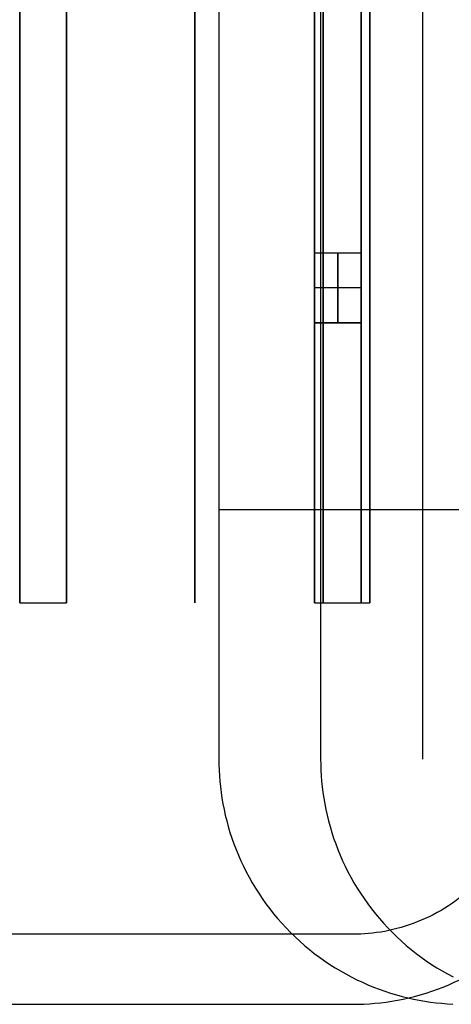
# Model space of a CAD drawing. Header units: millimetres. Extents: x 154 to 631, y -21 to 485.
# Tile 1 of 29: x 162 to 180, y -21 to 21. Entities that reach past the tile are written whole.
import ezdxf

# ---------------------------------------------------------------- set-up
doc = ezdxf.new("R2010")
doc.units = ezdxf.units.MM
doc.header["$MEASUREMENT"] = 0
doc.layers.add('Predefinito', color=5, linetype='Continuous')

# ---------------------------------------------------------------- blocks, each defined once
blk = doc.blocks.new('(#4357) (#777) Part3')
at = {"layer": 'Predefinito'}
for points in [[(-235, 10), (235, 10)], [(235, 10), (-235, 10)], [(-235, 10), (-223, 10)], [(-235, 10), (-235, 8)], [(-220, 10), (-223, 10)], [(-223, 10), (-220, 10)], [(-223, 10), (-223, 8)], [(-223, 8), (-223, 10)], [(-223, 8), (-223, 10)], [(-221.5, 8), (-221.5, 10)], [(-221.5, 8), (-221.5, 10)], [(-220, 10), (-220, 8)], [(-220, 10), (-220, 8)], [(-220, 10), (-210, 10)], [(-220, 10), (-220, 8)], [(-220, 9), (-223, 9)], [(-223, 9), (-220, 9)], [(235, 8), (-235, 8)], [(-235, 8), (235, 8)], [(-235, 8), (-223, 8)], [(-223, 8), (-220, 8)], [(-220, 8), (-223, 8)], [(-220, 8), (-210, 8)]]:
    blk.add_lwpolyline(points, dxfattribs=at)
at = {"layer": 'Predefinito', "extrusion": (1, 0, 0)}
for points in [[(10, -10), (10, 10)], [(0, 20), (0.222, 19.998), (0.446, 19.99), (0.671, 19.977), (0.899, 19.96), (1.127, 19.936), (1.357, 19.908), (1.588, 19.873), (1.82, 19.833), (2.052, 19.787), (2.285, 19.735), (2.518, 19.678), (2.752, 19.614), (2.985, 19.544), (3.217, 19.468), (3.45, 19.386), (3.681, 19.298), (3.911, 19.203), (4.14, 19.103), (4.367, 18.996), (4.593, 18.883), (4.816, 18.764), (5.038, 18.638), (5.256, 18.507), (5.472, 18.37), (5.685, 18.227), (5.895, 18.078), (6.101, 17.924), (6.303, 17.764), (6.501, 17.598), (6.696, 17.427), (6.886, 17.252), (7.071, 17.071), (7.252, 16.886), (7.427, 16.696), (7.598, 16.501), (7.764, 16.303), (7.924, 16.101), (8.078, 15.895), (8.227, 15.685), (8.37, 15.472), (8.507, 15.256), (8.638, 15.038), (8.764, 14.816), (8.883, 14.593), (8.996, 14.367), (9.103, 14.14), (9.203, 13.911), (9.298, 13.681), (9.386, 13.45), (9.468, 13.217), (9.544, 12.985), (9.614, 12.752), (9.678, 12.518), (9.735, 12.285), (9.787, 12.052), (9.833, 11.82), (9.873, 11.588), (9.908, 11.357), (9.936, 11.127), (9.96, 10.899), (9.977, 10.671), (9.99, 10.446), (9.998, 10.222), (10, 10)], [(10, -10), (9.998, -10.222), (9.99, -10.446), (9.977, -10.671), (9.96, -10.899), (9.936, -11.127), (9.908, -11.357), (9.873, -11.588), (9.833, -11.82), (9.787, -12.052), (9.735, -12.285), (9.678, -12.518), (9.614, -12.752), (9.544, -12.985), (9.468, -13.217), (9.386, -13.45), (9.298, -13.681), (9.203, -13.911), (9.103, -14.14), (8.996, -14.367), (8.883, -14.593), (8.764, -14.816), (8.638, -15.038), (8.507, -15.256), (8.37, -15.472), (8.227, -15.685), (8.078, -15.895), (7.924, -16.101), (7.764, -16.303), (7.598, -16.501), (7.427, -16.696), (7.252, -16.886), (7.071, -17.071), (6.886, -17.252), (6.696, -17.427), (6.501, -17.598), (6.303, -17.764), (6.101, -17.924), (5.895, -18.078), (5.685, -18.227), (5.472, -18.37), (5.256, -18.507), (5.038, -18.638), (4.816, -18.764), (4.593, -18.883), (4.367, -18.996), (4.14, -19.103), (3.911, -19.203), (3.681, -19.298), (3.45, -19.386), (3.217, -19.468), (2.985, -19.544), (2.752, -19.614), (2.518, -19.678), (2.285, -19.735), (2.052, -19.787), (1.82, -19.833), (1.588, -19.873), (1.357, -19.908), (1.127, -19.936), (0.899, -19.96), (0.671, -19.977), (0.446, -19.99), (0.222, -19.998), (0, -20)], [(10, 8), (10, -8)], [(10, -8), (10, 8)], [(9, -8), (9, 8)], [(9, -8), (9, 8)], [(8, 10), (8, -10)], [(0, -18), (0.178, -17.998), (0.357, -17.992), (0.537, -17.982), (0.719, -17.968), (0.902, -17.949), (1.086, -17.926), (1.27, -17.899), (1.456, -17.866), (1.642, -17.83), (1.828, -17.788), (2.015, -17.742), (2.201, -17.691), (2.388, -17.635), (2.574, -17.575), (2.76, -17.509), (2.945, -17.438), (3.129, -17.363), (3.312, -17.282), (3.494, -17.197), (3.674, -17.106), (3.853, -17.011), (4.03, -16.911), (4.205, -16.806), (4.378, -16.696), (4.548, -16.582), (4.716, -16.462), (4.88, -16.339), (5.042, -16.211), (5.201, -16.078), (5.357, -15.942), (5.509, -15.801), (5.657, -15.657), (5.801, -15.509), (5.942, -15.357), (6.078, -15.201), (6.211, -15.042), (6.339, -14.88), (6.462, -14.716), (6.582, -14.548), (6.696, -14.378), (6.806, -14.205), (6.911, -14.03), (7.011, -13.853), (7.106, -13.674), (7.197, -13.494), (7.282, -13.312), (7.363, -13.129), (7.438, -12.945), (7.509, -12.76), (7.575, -12.574), (7.635, -12.388), (7.691, -12.201), (7.742, -12.015), (7.788, -11.828), (7.83, -11.642), (7.866, -11.456), (7.899, -11.27), (7.926, -11.086), (7.949, -10.902), (7.968, -10.719), (7.982, -10.537), (7.992, -10.357), (7.998, -10.178), (8, -10)], [(8, 10), (7.998, 10.178), (7.992, 10.357), (7.982, 10.537), (7.968, 10.719), (7.949, 10.902), (7.926, 11.086), (7.899, 11.27), (7.866, 11.456), (7.83, 11.642), (7.788, 11.828), (7.742, 12.015), (7.691, 12.201), (7.635, 12.388), (7.575, 12.574), (7.509, 12.76), (7.438, 12.945), (7.363, 13.129), (7.282, 13.312), (7.197, 13.494), (7.106, 13.674), (7.011, 13.853), (6.911, 14.03), (6.806, 14.205), (6.696, 14.378), (6.582, 14.548), (6.462, 14.716), (6.339, 14.88), (6.211, 15.042), (6.078, 15.201), (5.942, 15.357), (5.801, 15.509), (5.657, 15.657), (5.509, 15.801), (5.357, 15.942), (5.201, 16.078), (5.042, 16.211), (4.88, 16.339), (4.716, 16.462), (4.548, 16.582), (4.378, 16.696), (4.205, 16.806), (4.03, 16.911), (3.853, 17.011), (3.674, 17.106), (3.494, 17.197), (3.312, 17.282), (3.129, 17.363), (2.945, 17.438), (2.76, 17.509), (2.574, 17.575), (2.388, 17.635), (2.201, 17.691), (2.015, 17.742), (1.828, 17.788), (1.642, 17.83), (1.456, 17.866), (1.27, 17.899), (1.086, 17.926), (0.902, 17.949), (0.719, 17.968), (0.537, 17.982), (0.357, 17.992), (0.178, 17.998), (0, 18)], [(8, -8), (8, 8)], [(8, 8), (8, -8)]]:
    blk.add_lwpolyline(points, dxfattribs=at)
blk = doc.blocks.new('(#4363) (#2278) Part4')
at = {"layer": 'Predefinito', "extrusion": (1, 0, 0)}
for points in [[(0, 15), (0.166, 14.998), (0.334, 14.993), (0.504, 14.983), (0.674, 14.97), (0.845, 14.952), (1.018, 14.931), (1.191, 14.905), (1.365, 14.875), (1.539, 14.84), (1.714, 14.802), (1.889, 14.758), (2.064, 14.71), (2.239, 14.658), (2.413, 14.601), (2.587, 14.54), (2.761, 14.473), (2.933, 14.403), (3.105, 14.327), (3.276, 14.247), (3.445, 14.162), (3.612, 14.073), (3.778, 13.979), (3.942, 13.88), (4.104, 13.777), (4.264, 13.67), (4.421, 13.559), (4.575, 13.443), (4.727, 13.323), (4.876, 13.199), (5.022, 13.071), (5.164, 12.939), (5.303, 12.803), (5.439, 12.664), (5.571, 12.522), (5.699, 12.376), (5.823, 12.227), (5.943, 12.075), (6.059, 11.921), (6.17, 11.764), (6.277, 11.604), (6.38, 11.442), (6.479, 11.278), (6.573, 11.112), (6.662, 10.945), (6.747, 10.776), (6.827, 10.605), (6.903, 10.433), (6.973, 10.261), (7.04, 10.087), (7.101, 9.913), (7.158, 9.739), (7.21, 9.564), (7.258, 9.389), (7.302, 9.214), (7.34, 9.039), (7.375, 8.865), (7.405, 8.691), (7.431, 8.518), (7.452, 8.345), (7.47, 8.174), (7.483, 8.004), (7.493, 7.834), (7.498, 7.666), (7.5, 7.5)], [(7.5, 7.5), (7.5, -7.5)], [(7.5, -7.5), (7.498, -7.666), (7.493, -7.834), (7.483, -8.004), (7.47, -8.174), (7.452, -8.345), (7.431, -8.518), (7.405, -8.691), (7.375, -8.865), (7.34, -9.039), (7.302, -9.214), (7.258, -9.389), (7.21, -9.564), (7.158, -9.739), (7.101, -9.913), (7.04, -10.087), (6.973, -10.261), (6.903, -10.433), (6.827, -10.605), (6.747, -10.776), (6.662, -10.945), (6.573, -11.112), (6.479, -11.278), (6.38, -11.442), (6.277, -11.604), (6.17, -11.764), (6.059, -11.921), (5.943, -12.075), (5.823, -12.227), (5.699, -12.376), (5.571, -12.522), (5.439, -12.664), (5.303, -12.803), (5.164, -12.939), (5.022, -13.071), (4.876, -13.199), (4.727, -13.323), (4.575, -13.443), (4.421, -13.559), (4.264, -13.67), (4.104, -13.777), (3.942, -13.88), (3.778, -13.979), (3.612, -14.073), (3.445, -14.162), (3.276, -14.247), (3.105, -14.327), (2.933, -14.403), (2.761, -14.473), (2.587, -14.54), (2.413, -14.601), (2.239, -14.658), (2.064, -14.71), (1.889, -14.758), (1.714, -14.802), (1.539, -14.84), (1.365, -14.875), (1.191, -14.905), (1.018, -14.931), (0.845, -14.952), (0.674, -14.97), (0.504, -14.983), (0.334, -14.993), (0.166, -14.998), (0, -15)], [(0, -13), (0.122, -12.999), (0.245, -12.995), (0.369, -12.988), (0.494, -12.978), (0.62, -12.965), (0.746, -12.949), (0.873, -12.93), (1.001, -12.908), (1.129, -12.883), (1.257, -12.854), (1.385, -12.823), (1.513, -12.788), (1.642, -12.749), (1.77, -12.708), (1.897, -12.662), (2.025, -12.614), (2.151, -12.562), (2.277, -12.507), (2.402, -12.448), (2.526, -12.386), (2.649, -12.32), (2.771, -12.251), (2.891, -12.179), (3.01, -12.103), (3.127, -12.025), (3.242, -11.943), (3.355, -11.858), (3.467, -11.77), (3.576, -11.679), (3.683, -11.585), (3.787, -11.488), (3.889, -11.389), (3.988, -11.287), (4.085, -11.183), (4.179, -11.076), (4.27, -10.967), (4.358, -10.855), (4.443, -10.742), (4.525, -10.627), (4.603, -10.51), (4.679, -10.391), (4.751, -10.271), (4.82, -10.149), (4.886, -10.026), (4.948, -9.902), (5.007, -9.777), (5.062, -9.651), (5.114, -9.525), (5.162, -9.397), (5.208, -9.27), (5.249, -9.142), (5.288, -9.013), (5.323, -8.885), (5.354, -8.757), (5.383, -8.629), (5.408, -8.501), (5.43, -8.373), (5.449, -8.246), (5.465, -8.12), (5.478, -7.994), (5.488, -7.869), (5.495, -7.745), (5.499, -7.622), (5.5, -7.5)], [(5.5, -7.5), (5.5, 7.5)], [(5.5, 7.5), (5.499, 7.622), (5.495, 7.745), (5.488, 7.869), (5.478, 7.994), (5.465, 8.12), (5.449, 8.246), (5.43, 8.373), (5.408, 8.501), (5.383, 8.629), (5.354, 8.757), (5.323, 8.885), (5.288, 9.013), (5.249, 9.142), (5.208, 9.27), (5.162, 9.397), (5.114, 9.525), (5.062, 9.651), (5.007, 9.777), (4.948, 9.902), (4.886, 10.026), (4.82, 10.149), (4.751, 10.271), (4.679, 10.391), (4.603, 10.51), (4.525, 10.627), (4.443, 10.742), (4.358, 10.855), (4.27, 10.967), (4.179, 11.076), (4.085, 11.183), (3.988, 11.287), (3.889, 11.389), (3.787, 11.488), (3.683, 11.585), (3.576, 11.679), (3.467, 11.77), (3.355, 11.858), (3.242, 11.943), (3.127, 12.025), (3.01, 12.103), (2.891, 12.179), (2.771, 12.251), (2.649, 12.32), (2.526, 12.386), (2.402, 12.448), (2.277, 12.507), (2.151, 12.562), (2.025, 12.614), (1.897, 12.662), (1.77, 12.708), (1.642, 12.749), (1.513, 12.788), (1.385, 12.823), (1.257, 12.854), (1.129, 12.883), (1.001, 12.908), (0.873, 12.93), (0.746, 12.949), (0.62, 12.965), (0.494, 12.978), (0.369, 12.988), (0.245, 12.995), (0.122, 12.999), (0, 13)], [(-7.5, 7.5), (-7.498, 7.666), (-7.493, 7.834), (-7.483, 8.004), (-7.47, 8.174), (-7.452, 8.345), (-7.431, 8.518), (-7.405, 8.691), (-7.375, 8.865), (-7.34, 9.039), (-7.302, 9.214), (-7.258, 9.389), (-7.21, 9.564), (-7.158, 9.739), (-7.101, 9.913), (-7.04, 10.087), (-6.973, 10.261), (-6.903, 10.433), (-6.827, 10.605), (-6.747, 10.776), (-6.662, 10.945), (-6.573, 11.112), (-6.479, 11.278), (-6.38, 11.442), (-6.277, 11.604), (-6.17, 11.764), (-6.059, 11.921), (-5.943, 12.075), (-5.823, 12.227), (-5.699, 12.376), (-5.571, 12.522), (-5.439, 12.664), (-5.303, 12.803), (-5.164, 12.939), (-5.022, 13.071), (-4.876, 13.199), (-4.727, 13.323), (-4.575, 13.443), (-4.421, 13.559), (-4.264, 13.67), (-4.104, 13.777), (-3.942, 13.88), (-3.778, 13.979), (-3.612, 14.073), (-3.445, 14.162), (-3.276, 14.247), (-3.105, 14.327), (-2.933, 14.403), (-2.761, 14.473), (-2.587, 14.54), (-2.413, 14.601), (-2.239, 14.658), (-2.064, 14.71), (-1.889, 14.758), (-1.714, 14.802), (-1.539, 14.84), (-1.365, 14.875), (-1.191, 14.905), (-1.018, 14.931), (-0.845, 14.952), (-0.674, 14.97), (-0.504, 14.983), (-0.334, 14.993), (-0.166, 14.998), (0, 15)], [(0, 13), (-0.122, 12.999), (-0.245, 12.995), (-0.369, 12.988), (-0.494, 12.978), (-0.62, 12.965), (-0.746, 12.949), (-0.873, 12.93), (-1.001, 12.908), (-1.129, 12.883), (-1.257, 12.854), (-1.385, 12.823), (-1.513, 12.788), (-1.642, 12.749), (-1.77, 12.708), (-1.897, 12.662), (-2.025, 12.614), (-2.151, 12.562), (-2.277, 12.507), (-2.402, 12.448), (-2.526, 12.386), (-2.649, 12.32), (-2.771, 12.251), (-2.891, 12.179), (-3.01, 12.103), (-3.127, 12.025), (-3.242, 11.943), (-3.355, 11.858), (-3.467, 11.77), (-3.576, 11.679), (-3.683, 11.585), (-3.787, 11.488), (-3.889, 11.389), (-3.988, 11.287), (-4.085, 11.183), (-4.179, 11.076), (-4.27, 10.967), (-4.358, 10.855), (-4.443, 10.742), (-4.525, 10.627), (-4.603, 10.51), (-4.679, 10.391), (-4.751, 10.271), (-4.82, 10.149), (-4.886, 10.026), (-4.948, 9.902), (-5.007, 9.777), (-5.062, 9.651), (-5.114, 9.525), (-5.162, 9.397), (-5.208, 9.27), (-5.249, 9.142), (-5.288, 9.013), (-5.323, 8.885), (-5.354, 8.757), (-5.383, 8.629), (-5.408, 8.501), (-5.43, 8.373), (-5.449, 8.246), (-5.465, 8.12), (-5.478, 7.994), (-5.488, 7.869), (-5.495, 7.745), (-5.499, 7.622), (-5.5, 7.5)], [(0, -15), (-0.166, -14.998), (-0.334, -14.993), (-0.504, -14.983), (-0.674, -14.97), (-0.845, -14.952), (-1.018, -14.931), (-1.191, -14.905), (-1.365, -14.875), (-1.539, -14.84), (-1.714, -14.802), (-1.889, -14.758), (-2.064, -14.71), (-2.239, -14.658), (-2.413, -14.601), (-2.587, -14.54), (-2.761, -14.473), (-2.933, -14.403), (-3.105, -14.327), (-3.276, -14.247), (-3.445, -14.162), (-3.612, -14.073), (-3.778, -13.979), (-3.942, -13.88), (-4.104, -13.777), (-4.264, -13.67), (-4.421, -13.559), (-4.575, -13.443), (-4.727, -13.323), (-4.876, -13.199), (-5.022, -13.071), (-5.164, -12.939), (-5.303, -12.803), (-5.439, -12.664), (-5.571, -12.522), (-5.699, -12.376), (-5.823, -12.227), (-5.943, -12.075), (-6.059, -11.921), (-6.17, -11.764), (-6.277, -11.604), (-6.38, -11.442), (-6.479, -11.278), (-6.573, -11.112), (-6.662, -10.945), (-6.747, -10.776), (-6.827, -10.605), (-6.903, -10.433), (-6.973, -10.261), (-7.04, -10.087), (-7.101, -9.913), (-7.158, -9.739), (-7.21, -9.564), (-7.258, -9.389), (-7.302, -9.214), (-7.34, -9.039), (-7.375, -8.865), (-7.405, -8.691), (-7.431, -8.518), (-7.452, -8.345), (-7.47, -8.174), (-7.483, -8.004), (-7.493, -7.834), (-7.498, -7.666), (-7.5, -7.5)], [(-5.5, -7.5), (-5.499, -7.622), (-5.495, -7.745), (-5.488, -7.869), (-5.478, -7.994), (-5.465, -8.12), (-5.449, -8.246), (-5.43, -8.373), (-5.408, -8.501), (-5.383, -8.629), (-5.354, -8.757), (-5.323, -8.885), (-5.288, -9.013), (-5.249, -9.142), (-5.208, -9.27), (-5.162, -9.397), (-5.114, -9.525), (-5.062, -9.651), (-5.007, -9.777), (-4.948, -9.902), (-4.886, -10.026), (-4.82, -10.149), (-4.751, -10.271), (-4.679, -10.391), (-4.603, -10.51), (-4.525, -10.627), (-4.443, -10.742), (-4.358, -10.855), (-4.27, -10.967), (-4.179, -11.076), (-4.085, -11.183), (-3.988, -11.287), (-3.889, -11.389), (-3.787, -11.488), (-3.683, -11.585), (-3.576, -11.679), (-3.467, -11.77), (-3.355, -11.858), (-3.242, -11.943), (-3.127, -12.025), (-3.01, -12.103), (-2.891, -12.179), (-2.771, -12.251), (-2.649, -12.32), (-2.526, -12.386), (-2.402, -12.448), (-2.277, -12.507), (-2.151, -12.562), (-2.025, -12.614), (-1.897, -12.662), (-1.77, -12.708), (-1.642, -12.749), (-1.513, -12.788), (-1.385, -12.823), (-1.257, -12.854), (-1.129, -12.883), (-1.001, -12.908), (-0.873, -12.93), (-0.746, -12.949), (-0.62, -12.965), (-0.494, -12.978), (-0.369, -12.988), (-0.245, -12.995), (-0.122, -12.999), (0, -13)], [(0, -15), (0, -13)], [(0, 13), (0, 15)], [(-5.5, 7.5), (-5.5, -7.5)], [(-7.5, -7.5), (-7.5, 7.5)]]:
    blk.add_lwpolyline(points, dxfattribs=at)
at = {"layer": 'Predefinito'}
for points in [[(235, 7.5), (-235, 7.5)], [(-235, 7.5), (235, 7.5)], [(-235, 7.5), (-235, 5.5)], [(-235, 7.5), (235, 7.5)], [(235, 5.5), (-235, 5.5)], [(-235, 5.5), (235, 5.5)], [(-235, 5.5), (235, 5.5)], [(-235, 0), (235, 0)], [(235, 0), (-235, 0)], [(235, 0), (-235, 0)], [(-235, 0), (235, 0)], [(-235, -5.5), (235, -5.5)], [(235, -5.5), (-235, -5.5)], [(-235, -5.5), (-235, -7.5)], [(-235, -5.5), (235, -5.5)], [(-235, -7.5), (235, -7.5)], [(235, -7.5), (-235, -7.5)], [(-235, -7.5), (235, -7.5)]]:
    blk.add_lwpolyline(points, dxfattribs=at)
blk = doc.blocks.new('(#4356) (#4272) Assem1')
at = {"layer": 'Predefinito', "extrusion": (0, 1, 2.88998e-16), "rotation": -90}
blk.add_blockref('(#4357) (#777) Part3', (-184.62, 0, 455), dxfattribs=at)
at = {"layer": 'Predefinito', "extrusion": (0, 1, 0), "rotation": -90}
blk.add_blockref('(#4363) (#2278) Part4', (-169.493, 0, 18), dxfattribs=at)
blk = doc.blocks.new('(#4355) Document')
at = {"layer": 'Predefinito', "extrusion": (0.034899, 0, 0.999391)}
for points in [[(-10.694, -153.878), (474.473, -153.88), (474.641, -153.885), (474.81, -153.895), (474.98, -153.908), (475.152, -153.926), (475.324, -153.947), (475.497, -153.973), (475.671, -154.003), (475.846, -154.038), (476.02, -154.076), (476.195, -154.12), (476.37, -154.168), (476.545, -154.22), (476.72, -154.277), (476.894, -154.338), (477.067, -154.405), (477.24, -154.475), (477.412, -154.551), (477.582, -154.631), (477.751, -154.716), (477.919, -154.805), (478.085, -154.899), (478.249, -154.998), (478.411, -155.101), (478.57, -155.208), (478.727, -155.319), (478.882, -155.435), (479.034, -155.555), (479.183, -155.679), (479.328, -155.807), (479.471, -155.939), (479.61, -156.075), (479.745, -156.214), (479.877, -156.356), (480.005, -156.502), (480.129, -156.651), (480.249, -156.803), (480.365, -156.957), (480.477, -157.114), (480.584, -157.274), (480.687, -157.436), (480.785, -157.6), (480.879, -157.766), (480.969, -157.933), (481.053, -158.102), (481.134, -158.273), (481.209, -158.445), (481.28, -158.617), (481.346, -158.791), (481.408, -158.965), (481.465, -159.139), (481.517, -159.314), (481.565, -159.489), (481.608, -159.664), (481.647, -159.839), (481.681, -160.013), (481.711, -160.187), (481.737, -160.36), (481.759, -160.533), (481.776, -160.704), (481.79, -160.874), (481.799, -161.044), (481.805, -161.212), (481.806, -176.378), (481.805, -176.544), (481.799, -176.712), (481.79, -176.882), (481.776, -177.052), (481.759, -177.223), (481.737, -177.396), (481.711, -177.569), (481.681, -177.743), (481.647, -177.917), (481.608, -178.092), (481.565, -178.267), (481.517, -178.442), (481.465, -178.617), (481.408, -178.791), (481.346, -178.965), (481.28, -179.139), (481.209, -179.311), (481.134, -179.483), (481.053, -179.654), (480.969, -179.823), (480.879, -179.99), (480.785, -180.156), (480.687, -180.32), (480.584, -180.482), (480.477, -180.642), (480.365, -180.799), (480.249, -180.953), (480.129, -181.105), (480.005, -181.254), (479.877, -181.4), (479.745, -181.542), (479.61, -181.681), (479.471, -181.817), (479.328, -181.949), (479.183, -182.077), (479.034, -182.201), (478.882, -182.321), (478.727, -182.437), (478.57, -182.548), (478.411, -182.655), (478.249, -182.758), (478.085, -182.857), (477.919, -182.951), (477.751, -183.04), (477.582, -183.125), (477.412, -183.205), (477.24, -183.281), (477.067, -183.351), (476.894, -183.418), (476.72, -183.479), (476.545, -183.536), (476.37, -183.589), (476.195, -183.636), (476.02, -183.68), (475.846, -183.718), (475.671, -183.753), (475.497, -183.783), (475.324, -183.809), (475.152, -183.83), (474.98, -183.848), (474.81, -183.861), (474.641, -183.871), (474.473, -183.876), (474.306, -183.878)], [(-10.694, -153.878), (474.473, -153.88), (474.641, -153.885), (474.81, -153.895), (474.98, -153.908), (475.152, -153.926), (475.324, -153.947), (475.497, -153.973), (475.671, -154.003), (475.846, -154.038), (476.02, -154.076), (476.195, -154.12), (476.37, -154.168), (476.545, -154.22), (476.72, -154.277), (476.894, -154.338), (477.067, -154.405), (477.24, -154.475), (477.412, -154.551), (477.582, -154.631), (477.751, -154.716), (477.919, -154.805), (478.085, -154.899), (478.249, -154.998), (478.411, -155.101), (478.57, -155.208), (478.727, -155.319), (478.882, -155.435), (479.034, -155.555), (479.183, -155.679), (479.328, -155.807), (479.471, -155.939), (479.61, -156.075), (479.745, -156.214), (479.877, -156.356), (480.005, -156.502), (480.129, -156.651), (480.249, -156.803), (480.365, -156.957), (480.477, -157.114), (480.584, -157.274), (480.687, -157.436), (480.785, -157.6), (480.879, -157.766), (480.969, -157.933), (481.053, -158.102), (481.134, -158.273), (481.209, -158.445), (481.28, -158.617), (481.346, -158.791), (481.408, -158.965), (481.465, -159.139), (481.517, -159.314), (481.565, -159.489), (481.608, -159.664), (481.647, -159.839), (481.681, -160.013), (481.711, -160.187), (481.737, -160.36), (481.759, -160.533), (481.776, -160.704), (481.79, -160.874), (481.799, -161.044), (481.805, -161.212), (481.806, -176.378), (481.805, -176.544), (481.799, -176.712), (481.79, -176.882), (481.776, -177.052), (481.759, -177.223), (481.737, -177.396), (481.711, -177.569), (481.681, -177.743), (481.647, -177.917), (481.608, -178.092), (481.565, -178.267), (481.517, -178.442), (481.465, -178.617), (481.408, -178.791), (481.346, -178.965), (481.28, -179.139), (481.209, -179.311), (481.134, -179.483), (481.053, -179.654), (480.969, -179.823), (480.879, -179.99), (480.785, -180.156), (480.687, -180.32), (480.584, -180.482), (480.477, -180.642), (480.365, -180.799), (480.249, -180.953), (480.129, -181.105), (480.005, -181.254), (479.877, -181.4), (479.745, -181.542), (479.61, -181.681), (479.471, -181.817), (479.328, -181.949), (479.183, -182.077), (479.034, -182.201), (478.882, -182.321), (478.727, -182.437), (478.57, -182.548), (478.411, -182.655), (478.249, -182.758), (478.085, -182.857), (477.919, -182.951), (477.751, -183.04), (477.582, -183.125), (477.412, -183.205), (477.24, -183.281), (477.067, -183.351), (476.894, -183.418), (476.72, -183.479), (476.545, -183.536), (476.37, -183.589), (476.195, -183.636), (476.02, -183.68), (475.846, -183.718), (475.671, -183.753), (475.497, -183.783), (475.324, -183.809), (475.152, -183.83), (474.98, -183.848), (474.81, -183.861), (474.641, -183.871), (474.473, -183.876), (474.306, -183.878)], [(474.306, -183.878), (-10.86, -183.876), (-11.028, -183.871), (-11.197, -183.861), (-11.367, -183.848), (-11.539, -183.83), (-11.711, -183.809), (-11.884, -183.783), (-12.058, -183.753), (-12.233, -183.718), (-12.407, -183.68), (-12.582, -183.636), (-12.757, -183.589), (-12.932, -183.536), (-13.107, -183.479), (-13.281, -183.418), (-13.454, -183.351), (-13.627, -183.281), (-13.799, -183.205), (-13.969, -183.125), (-14.138, -183.04), (-14.306, -182.951), (-14.472, -182.857), (-14.636, -182.758), (-14.798, -182.655), (-14.957, -182.548), (-15.114, -182.437), (-15.269, -182.321), (-15.421, -182.201), (-15.57, -182.077), (-15.715, -181.949), (-15.858, -181.817), (-15.997, -181.681), (-16.132, -181.542), (-16.264, -181.4), (-16.392, -181.254), (-16.516, -181.105), (-16.636, -180.953), (-16.752, -180.799), (-16.864, -180.642), (-16.971, -180.482), (-17.074, -180.32), (-17.172, -180.156), (-17.266, -179.99), (-17.356, -179.823), (-17.44, -179.654), (-17.521, -179.483), (-17.596, -179.311), (-17.667, -179.139), (-17.733, -178.965), (-17.795, -178.791), (-17.852, -178.617), (-17.904, -178.442), (-17.952, -178.267), (-17.995, -178.092), (-18.034, -177.917), (-18.068, -177.743), (-18.098, -177.569), (-18.124, -177.396), (-18.146, -177.223), (-18.163, -177.052), (-18.177, -176.882), (-18.186, -176.712), (-18.192, -176.544), (-18.194, -161.378), (-18.192, -161.212), (-18.186, -161.044), (-18.177, -160.874), (-18.163, -160.704), (-18.146, -160.533), (-18.124, -160.36), (-18.098, -160.187), (-18.068, -160.013), (-18.034, -159.839), (-17.995, -159.664), (-17.952, -159.489), (-17.904, -159.314), (-17.852, -159.139), (-17.795, -158.965), (-17.733, -158.791), (-17.667, -158.617), (-17.596, -158.445), (-17.521, -158.273), (-17.44, -158.102), (-17.356, -157.933), (-17.266, -157.766), (-17.172, -157.6), (-17.074, -157.436), (-16.971, -157.274), (-16.864, -157.114), (-16.752, -156.957), (-16.636, -156.803), (-16.516, -156.651), (-16.392, -156.502), (-16.264, -156.356), (-16.132, -156.214), (-15.997, -156.075), (-15.858, -155.939), (-15.715, -155.807), (-15.57, -155.679), (-15.421, -155.555), (-15.269, -155.435), (-15.114, -155.319), (-14.957, -155.208), (-14.798, -155.101), (-14.636, -154.998), (-14.472, -154.899), (-14.306, -154.805), (-14.138, -154.716), (-13.969, -154.631), (-13.799, -154.551), (-13.627, -154.475), (-13.454, -154.405), (-13.281, -154.338), (-13.107, -154.277), (-12.932, -154.22), (-12.757, -154.168), (-12.582, -154.12), (-12.407, -154.076), (-12.233, -154.038), (-12.058, -154.003), (-11.884, -153.973), (-11.711, -153.947), (-11.539, -153.926), (-11.367, -153.908), (-11.197, -153.895), (-11.028, -153.885), (-10.86, -153.88), (-10.694, -153.878)], [(474.306, -183.878), (-10.86, -183.876), (-11.028, -183.871), (-11.197, -183.861), (-11.367, -183.848), (-11.539, -183.83), (-11.711, -183.809), (-11.884, -183.783), (-12.058, -183.753), (-12.233, -183.718), (-12.407, -183.68), (-12.582, -183.636), (-12.757, -183.589), (-12.932, -183.536), (-13.107, -183.479), (-13.281, -183.418), (-13.454, -183.351), (-13.627, -183.281), (-13.799, -183.205), (-13.969, -183.125), (-14.138, -183.04), (-14.306, -182.951), (-14.472, -182.857), (-14.636, -182.758), (-14.798, -182.655), (-14.957, -182.548), (-15.114, -182.437), (-15.269, -182.321), (-15.421, -182.201), (-15.57, -182.077), (-15.715, -181.949), (-15.858, -181.817), (-15.997, -181.681), (-16.132, -181.542), (-16.264, -181.4), (-16.392, -181.254), (-16.516, -181.105), (-16.636, -180.953), (-16.752, -180.799), (-16.864, -180.642), (-16.971, -180.482), (-17.074, -180.32), (-17.172, -180.156), (-17.266, -179.99), (-17.356, -179.823), (-17.44, -179.654), (-17.521, -179.483), (-17.596, -179.311), (-17.667, -179.139), (-17.733, -178.965), (-17.795, -178.791), (-17.852, -178.617), (-17.904, -178.442), (-17.952, -178.267), (-17.995, -178.092), (-18.034, -177.917), (-18.068, -177.743), (-18.098, -177.569), (-18.124, -177.396), (-18.146, -177.223), (-18.163, -177.052), (-18.177, -176.882), (-18.186, -176.712), (-18.192, -176.544), (-18.194, -161.378), (-18.192, -161.212), (-18.186, -161.044), (-18.177, -160.874), (-18.163, -160.704), (-18.146, -160.533), (-18.124, -160.36), (-18.098, -160.187), (-18.068, -160.013), (-18.034, -159.839), (-17.995, -159.664), (-17.952, -159.489), (-17.904, -159.314), (-17.852, -159.139), (-17.795, -158.965), (-17.733, -158.791), (-17.667, -158.617), (-17.596, -158.445), (-17.521, -158.273), (-17.44, -158.102), (-17.356, -157.933), (-17.266, -157.766), (-17.172, -157.6), (-17.074, -157.436), (-16.971, -157.274), (-16.864, -157.114), (-16.752, -156.957), (-16.636, -156.803), (-16.516, -156.651), (-16.392, -156.502), (-16.264, -156.356), (-16.132, -156.214), (-15.997, -156.075), (-15.858, -155.939), (-15.715, -155.807), (-15.57, -155.679), (-15.421, -155.555), (-15.269, -155.435), (-15.114, -155.319), (-14.957, -155.208), (-14.798, -155.101), (-14.636, -154.998), (-14.472, -154.899), (-14.306, -154.805), (-14.138, -154.716), (-13.969, -154.631), (-13.799, -154.551), (-13.627, -154.475), (-13.454, -154.405), (-13.281, -154.338), (-13.107, -154.277), (-12.932, -154.22), (-12.757, -154.168), (-12.582, -154.12), (-12.407, -154.076), (-12.233, -154.038), (-12.058, -154.003), (-11.884, -153.973), (-11.711, -153.947), (-11.539, -153.926), (-11.367, -153.908), (-11.197, -153.895), (-11.028, -153.885), (-10.86, -153.88), (-10.694, -153.878)], [(-10.694, -150.878), (-10.927, -150.881), (-11.162, -150.888), (-11.399, -150.902), (-11.637, -150.92), (-11.877, -150.945), (-12.118, -150.975), (-12.361, -151.011), (-12.604, -151.053), (-12.848, -151.101), (-13.093, -151.156), (-13.338, -151.216), (-13.583, -151.283), (-13.828, -151.357), (-14.072, -151.436), (-14.316, -151.523), (-14.559, -151.615), (-14.8, -151.714), (-15.041, -151.82), (-15.279, -151.932), (-15.516, -152.051), (-15.751, -152.176), (-15.983, -152.308), (-16.213, -152.446), (-16.439, -152.59), (-16.663, -152.74), (-16.883, -152.896), (-17.099, -153.058), (-17.312, -153.226), (-17.52, -153.4), (-17.724, -153.579), (-17.924, -153.764), (-18.118, -153.953), (-18.308, -154.148), (-18.492, -154.348), (-18.672, -154.552), (-18.845, -154.76), (-19.013, -154.972), (-19.175, -155.189), (-19.332, -155.409), (-19.482, -155.632), (-19.626, -155.859), (-19.764, -156.089), (-19.895, -156.321), (-20.021, -156.555), (-20.139, -156.792), (-20.251, -157.031), (-20.357, -157.271), (-20.456, -157.513), (-20.549, -157.756), (-20.635, -158), (-20.715, -158.244), (-20.788, -158.489), (-20.855, -158.734), (-20.916, -158.979), (-20.97, -159.223), (-21.018, -159.467), (-21.06, -159.711), (-21.096, -159.953), (-21.127, -160.195), (-21.151, -160.435), (-21.17, -160.673), (-21.183, -160.91), (-21.191, -161.145), (-21.194, -176.378), (-21.191, -176.611), (-21.183, -176.846), (-21.17, -177.083), (-21.151, -177.321), (-21.127, -177.562), (-21.096, -177.803), (-21.06, -178.045), (-21.018, -178.289), (-20.97, -178.533), (-20.916, -178.777), (-20.855, -179.022), (-20.788, -179.267), (-20.715, -179.512), (-20.635, -179.756), (-20.549, -180), (-20.456, -180.243), (-20.357, -180.485), (-20.251, -180.725), (-20.139, -180.964), (-20.021, -181.201), (-19.895, -181.435), (-19.764, -181.668), (-19.626, -181.897), (-19.482, -182.124), (-19.332, -182.347), (-19.175, -182.567), (-19.013, -182.784), (-18.845, -182.996), (-18.672, -183.205), (-18.492, -183.409), (-18.308, -183.608), (-18.118, -183.803), (-17.924, -183.992), (-17.724, -184.177), (-17.52, -184.356), (-17.312, -184.53), (-17.099, -184.698), (-16.883, -184.86), (-16.663, -185.016), (-16.439, -185.166), (-16.213, -185.311), (-15.983, -185.448), (-15.751, -185.58), (-15.516, -185.705), (-15.279, -185.824), (-15.041, -185.936), (-14.8, -186.042), (-14.559, -186.141), (-14.316, -186.233), (-14.072, -186.32), (-13.828, -186.399), (-13.583, -186.473), (-13.338, -186.54), (-13.093, -186.6), (-12.848, -186.655), (-12.604, -186.703), (-12.361, -186.745), (-12.118, -186.781), (-11.877, -186.811), (-11.637, -186.836), (-11.399, -186.854), (-11.162, -186.868), (-10.927, -186.875), (474.306, -186.878)]]:
    blk.add_lwpolyline(points, dxfattribs=at)
at = {"layer": 'Predefinito', "extrusion": (0, 1, 0)}
for points in [[(-170.526, 560), (-179.251, 809.848)], [(-173.524, 559.895), (-182.249, 809.743)]]:
    blk.add_lwpolyline(points, dxfattribs=at)
at = {"layer": 'Predefinito'}
for points in [[(170.528, 474.54, 560), (170.526, -10.694, 560)], [(174.891, 474.54, 684.924), (174.888, -10.694, 684.924)], [(179.253, 474.54, 809.848), (179.25, -10.694, 809.848)], [(170.526, -10.694, 560), (170.528, -10.927, 560), (170.536, -11.162, 560), (170.549, -11.399, 559.999), (170.568, -11.637, 559.999), (170.592, -11.877, 559.998), (170.623, -12.118, 559.997), (170.659, -12.361, 559.995), (170.701, -12.604, 559.994), (170.749, -12.848, 559.992), (170.803, -13.093, 559.99), (170.864, -13.338, 559.988), (170.931, -13.583, 559.986), (171.004, -13.828, 559.983), (171.084, -14.072, 559.981), (171.17, -14.316, 559.978), (171.262, -14.559, 559.974), (171.362, -14.8, 559.971), (171.467, -15.041, 559.967), (171.579, -15.279, 559.963), (171.698, -15.516, 559.959), (171.823, -15.751, 559.955), (171.954, -15.983, 559.95), (172.092, -16.213, 559.945), (172.236, -16.439, 559.94), (172.386, -16.663, 559.935), (172.542, -16.883, 559.93), (172.705, -17.099, 559.924), (172.872, -17.312, 559.918), (173.046, -17.52, 559.912), (173.225, -17.724, 559.906), (173.41, -17.924, 559.899), (173.599, -18.118, 559.893), (173.794, -18.308, 559.886), (173.993, -18.492, 559.879), (174.197, -18.672, 559.872), (174.405, -18.845, 559.865), (174.617, -19.013, 559.857), (174.834, -19.175, 559.85), (175.054, -19.332, 559.842), (175.277, -19.482, 559.834), (175.504, -19.626, 559.826), (175.733, -19.764, 559.818), (175.965, -19.895, 559.81), (176.2, -20.021, 559.802), (176.436, -20.139, 559.794), (176.675, -20.251, 559.785), (176.915, -20.357, 559.777), (177.157, -20.456, 559.768), (177.399, -20.549, 559.76), (177.643, -20.635, 559.751), (177.887, -20.715, 559.743), (178.132, -20.788, 559.734), (178.377, -20.855, 559.726), (178.621, -20.916, 559.717), (178.866, -20.97, 559.709), (179.11, -21.018, 559.7), (179.353, -21.06, 559.692), (179.595, -21.096, 559.683), (179.836, -21.127, 559.675), (180.076, -21.151, 559.666), (180.315, -21.17, 559.658), (180.551, -21.183, 559.65)], [(174.888, -10.694, 684.924), (174.891, -10.927, 684.924), (174.898, -11.162, 684.923), (174.912, -11.399, 684.923), (174.931, -11.637, 684.922), (174.955, -11.877, 684.922), (174.985, -12.118, 684.92), (175.021, -12.361, 684.919), (175.063, -12.604, 684.918), (175.111, -12.848, 684.916), (175.166, -13.093, 684.914), (175.226, -13.338, 684.912), (175.293, -13.583, 684.91), (175.366, -13.828, 684.907), (175.446, -14.072, 684.904), (175.532, -14.316, 684.901), (175.625, -14.559, 684.898), (175.724, -14.8, 684.895), (175.83, -15.041, 684.891), (175.942, -15.279, 684.887), (176.06, -15.516, 684.883), (176.185, -15.751, 684.879), (176.317, -15.983, 684.874), (176.455, -16.213, 684.869), (176.599, -16.439, 684.864), (176.749, -16.663, 684.859), (176.905, -16.883, 684.853), (177.067, -17.099, 684.848), (177.235, -17.312, 684.842), (177.408, -17.52, 684.836), (177.588, -17.724, 684.83), (177.772, -17.924, 684.823), (177.962, -18.118, 684.817), (178.156, -18.308, 684.81), (178.355, -18.492, 684.803), (178.559, -18.672, 684.796), (178.768, -18.845, 684.788), (178.98, -19.013, 684.781), (179.196, -19.175, 684.773), (179.416, -19.332, 684.766), (179.639, -19.482, 684.758), (179.866, -19.626, 684.75), (180.095, -19.764, 684.742), (180.328, -19.895, 684.734), (180.562, -20.021, 684.726)]]:
    blk.add_polyline3d(points, dxfattribs=at)
at = {"layer": 'Predefinito', "extrusion": (0, -1, 0)}
blk.add_blockref('(#4356) (#4272) Assem1', (0, 3.117, -231), dxfattribs=at)

msp = doc.modelspace()

# ---------------------------------------------------------------- block references
at = {"layer": 'Predefinito'}
msp.add_blockref('(#4355) Document', (0, 0), dxfattribs=at)

doc.saveas('drawing.dxf')
